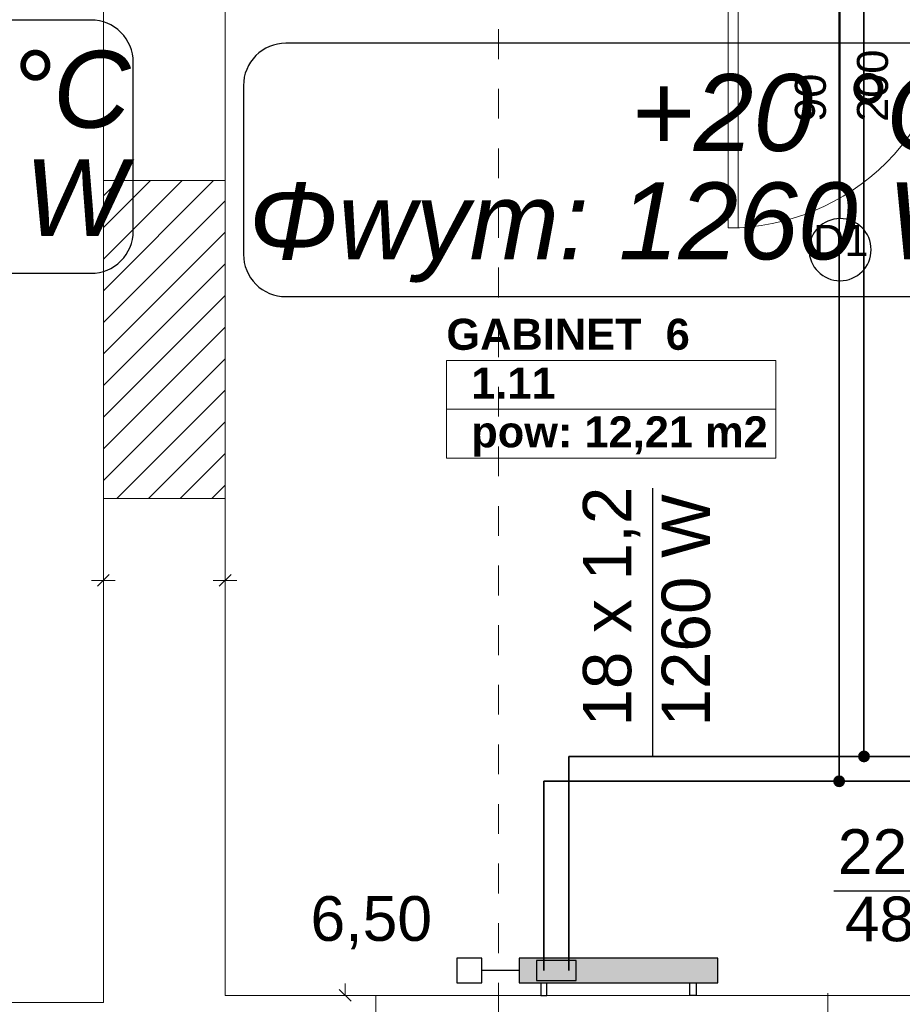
# Model space of a CAD drawing. Header units: millimetres. Extents: x 204754 to 495640, y -178579 to -98814.
# Tile 62 of 179: x 265347 to 268900, y -138755 to -134791. Entities that reach past the tile are written whole.
import ezdxf
from ezdxf import colors
from ezdxf.entities.mleader import LeaderData, LeaderLine
from ezdxf.enums import TextEntityAlignment as Align
from ezdxf.lldxf.tags import DXFTag
from ezdxf.math import Vec2, Vec3

# ---------------------------------------------------------------- set-up
doc = ezdxf.new("R2010")
doc.units = ezdxf.units.MM
doc.header["$MEASUREMENT"] = 0
doc.linetypes.add('Przerywana', pattern=[240, 120, -120])
doc.layers.get('0').update_dxf_attribs({"color": 252, "lineweight": 5})
for name, color, linetype, lineweight in [('840-G Znaczniki ogólne_Nr_pióra__3', 252, 'Continuous', 5), ('IS_opisy', 7, 'Continuous', 35), ('IS_Powrót', 5, 'DASH', 35), ('IS_Text_Armatury_Therm', 7, 'Continuous', 35), ('IS_Zasilanie', 1, 'SOLID', 35), ('Nowe_! NAZWY POM', 252, 'Continuous', 5), ('Nowe_! NAZWY POM_Nr_pióra__19', 252, 'Continuous', 5), ('Nowe_220-A Ściany', 252, 'Continuous', 5), ('Nowe_220-A Ściany_Nr_pióra__93', 252, 'Continuous', 5), ('Nowe_Drzwi ARCHICAD_Nr_pióra__168', 252, 'Continuous', 5), ('Nowe_Metryczki pomieszczeń ARCHICADa_Nr_pióra__13', 252, 'Continuous', 5), ('Nowe_Nowe_220(1)-A Ściany zewnętrzne_Nr_pióra__57', 252, 'Continuous', 5), ('Nowe_Znaczniki drzwi ARCHICADa', 252, 'Continuous', 5), ('Nowe_Znaczniki drzwi ARCHICADa_Nr_pióra__111', 252, 'Continuous', 5), ('Nowe_Znaczniki drzwi ARCHICADa_Nr_pióra__141', 252, 'Continuous', 5)]:
    doc.layers.add(name, color=color, linetype=linetype, lineweight=lineweight)
for name, color, linetype in [('IS_Armatura_podłączeniowa_grz._dolnozas.', 7, 'SOLID'), ('IS_Armatura_Therm', 7, 'SOLID'), ('IS_Grzejniki_Plan_rzut', 7, 'SOLID'), ('IS_Opisy_działek_Therm', 7, 'SOLID'), ('IS_Text_Konstrukcji', 7, 'Continuous')]:
    doc.layers.add(name, color=color, linetype=linetype)
doc.styles.add('GENERATED_STYLE_1', font='arial.ttf')
doc.styles.add('GENERATED_STYLE_2', font='arialbd.ttf')
doc.styles.add('Opisowy', font='arial.ttf')
tags = doc.linetypes.add('DASH', pattern=[15, 10, -5]).pattern_tags.tags
tags[6:7] = [DXFTag(74, 4), DXFTag(75, 0), DXFTag(340, '0'), DXFTag(46, 0.0), DXFTag(50, 0.0), DXFTag(44, 0.0), DXFTag(45, 0.0)]
tags[4:5] = [DXFTag(74, 4), DXFTag(75, 0), DXFTag(340, '0'), DXFTag(46, 0.0), DXFTag(50, 0.0), DXFTag(44, 0.0), DXFTag(45, 0.0)]
tags = doc.linetypes.add('SOLID', pattern=[10, 10, 0]).pattern_tags.tags
tags[6:7] = [DXFTag(74, 4), DXFTag(75, 0), DXFTag(340, '0'), DXFTag(46, 0.0), DXFTag(50, 0.0), DXFTag(44, 0.0), DXFTag(45, 0.0)]
tags[4:5] = [DXFTag(74, 4), DXFTag(75, 0), DXFTag(340, '0'), DXFTag(46, 0.0), DXFTag(50, 0.0), DXFTag(44, 0.0), DXFTag(45, 0.0)]

# ---------------------------------------------------------------- blocks, each defined once
blk = doc.blocks.new('GABINET  6_1.11_28', base_point=(267727.5, -136261))
at = {"layer": 'Nowe_Metryczki pomieszczeń ARCHICADa_Nr_pióra__13', "color": 7, "linetype": 'Continuous', "lineweight": 13}
for p, q in [((267064.5, -136162.8), (267064.5, -136555.7)), ((267064.5, -136162.8), (268390.5, -136162.8)), ((268390.5, -136162.8), (268390.5, -136555.7)), ((267064.5, -136359.2), (268390.5, -136359.2)), ((267064.5, -136555.7), (268390.5, -136555.7))]:
    blk.add_line(p, q, dxfattribs=at)
at = {"layer": 'Nowe_Metryczki pomieszczeń ARCHICADa_Nr_pióra__13', "color": 7, "lineweight": 13, "style": 'GENERATED_STYLE_2'}
for tag, p in [('ROOM_NAME', (267064.5, -135995)), ('ROOM_NUMBER', (267164.5, -136191.4)), ('ROOM_CALC_AREA', (267164.5, -136387.8))]:
    blk.add_attdef(tag, text='', height=125, dxfattribs=at).set_placement(p, align=Align.TOP_LEFT)
blk = doc.blocks.new('D Marker 11_28')
at = {"layer": 'Nowe_Znaczniki drzwi ARCHICADa_Nr_pióra__111', "color": 7, "linetype": 'Continuous', "lineweight": 25}
blk.add_line((0, -927.4), (0, 153.6), dxfattribs=at)
at = {"layer": 'Nowe_Znaczniki drzwi ARCHICADa_Nr_pióra__141', "color": 7, "linetype": 'Continuous', "lineweight": 25}
for start, end in [(0, 180), (180, 0)]:
    blk.add_arc((0, -1052.4), 125, start, end, dxfattribs=at)
at = {"layer": 'Nowe_Znaczniki drzwi ARCHICADa_Nr_pióra__141', "color": 7, "lineweight": 25, "style": 'GENERATED_STYLE_1'}
for tag, rotation, p in [('AC_MarkerText_4', 90, (-19.6, -537.9)), ('AC_WIDO_B_SIZE', 90, (230.4, -537.9)), ('AC_MarkerText_1', 360, (-109.1, -1114.9))]:
    blk.add_attdef(tag, text='', height=125, rotation=rotation, dxfattribs=at).set_placement(p, align=Align.BOTTOM_LEFT)
blk = doc.blocks.new('podkład 20251118')
at = {"color": 252, "linetype": 'Continuous', "lineweight": 5}
for p, q in [((265683.7, -137048.5), (265636.2, -137048.5)), ((265660, -137072.2), (265707.5, -137024.7)), ((265707.5, -137024.7), (265660, -137072.2)), ((265683.7, -137048.5), (265731.2, -137048.5)), ((266173.7, -137048.5), (266126.2, -137048.5)), ((266150, -137072.2), (266197.5, -137024.7)), ((266197.5, -137024.7), (266150, -137072.2)), ((266173.7, -137048.5), (266221.2, -137048.5)), ((266656.7, -138719.5), (266656.7, -138672)), ((266633, -138695.8), (266680.5, -138743.3))]:
    blk.add_line(p, q, dxfattribs=at)
at = {"layer": '840-G Znaczniki ogólne_Nr_pióra__3', "color": 252, "linetype": 'Przerywana', "lineweight": 5}
blk.add_line((267273.7, -121149.1), (267273.7, -142839.1), dxfattribs=at)
at = {"layer": 'Nowe_! NAZWY POM_Nr_pióra__19', "color": 252, "linetype": 'Continuous', "lineweight": 5}
for p, q in [((265683.7, -137248.4), (265683.7, -134563.4)), ((266173.7, -134789.5), (266173.7, -137219.5)), ((266173.7, -137219.5), (266173.7, -138719.5)), ((265683.7, -138748.4), (265683.7, -137248.4)), ((266173.7, -138719.5), (266780.2, -138719.5)), ((266780.2, -138719.5), (268608.6, -138719.5)), ((268608.6, -138719.5), (269281.3, -138719.5)), ((264933.7, -138748.4), (265683.7, -138748.4))]:
    blk.add_line(p, q, dxfattribs=at)
at = {"layer": 'Nowe_220-A Ściany', "color": 252, "linetype": 'Continuous', "lineweight": 5}
for p, q in [((265683.7, -135500.4), (265745.6, -135438.4)), ((265683.7, -135627.6), (265872.9, -135438.4)), ((265683.7, -135754.9), (266000.2, -135438.4)), ((265683.7, -135882.2), (266127.5, -135438.4)), ((265683.7, -136009.5), (266173.7, -135519.5)), ((265683.7, -136136.8), (266173.7, -135646.8)), ((265683.7, -136264), (266173.7, -135774)), ((265683.7, -136391.3), (266173.7, -135901.3)), ((265683.7, -136518.6), (266173.7, -136028.6)), ((265683.7, -136645.9), (266173.7, -136155.9)), ((265738.4, -136718.4), (266173.7, -136283.2)), ((265865.7, -136718.4), (266173.7, -136410.4)), ((265993, -136718.4), (266173.7, -136537.7)), ((266120.3, -136718.4), (266173.7, -136665))]:
    blk.add_line(p, q, dxfattribs=at)
at = {"layer": 'Nowe_220-A Ściany_Nr_pióra__93', "color": 252, "linetype": 'Continuous', "lineweight": 5}
for p, q in [((266173.7, -135438.4), (265683.7, -135438.4)), ((265683.7, -135438.4), (265683.7, -136718.4)), ((266173.7, -136718.4), (266173.7, -135438.4)), ((265683.7, -136718.4), (266173.7, -136718.4))]:
    blk.add_line(p, q, dxfattribs=at)
at = {"layer": 'Nowe_Drzwi ARCHICAD_Nr_pióra__168', "color": 252, "linetype": 'Continuous', "lineweight": 5}
for p, q in [((268199.3, -134729.5), (268199.3, -135629.5)), ((268239.3, -135629.5), (268239.3, -134729.5)), ((268199.3, -135629.5), (268239.3, -135629.5))]:
    blk.add_line(p, q, dxfattribs=at)
blk.add_ellipse((268199.3, -134729.5), major_axis=(-636.4, 636.4), ratio=1, start_param=2.356194, end_param=3.926991, dxfattribs=at)
at = {"layer": 'Nowe_Nowe_220(1)-A Ściany zewnętrzne_Nr_pióra__57', "color": 252, "linetype": 'Continuous', "lineweight": 5}
for p, q in [((266173.7, -138719.5), (266173.7, -130729.5)), ((265683.7, -138748.4), (265683.7, -133178.4)), ((265683.7, -135438.4), (266173.7, -135438.4)), ((265683.7, -136718.4), (266173.7, -136718.4)), ((266173.7, -138719.5), (269281.3, -138719.5)), ((266780.2, -138719.5), (266780.2, -139519.5)), ((268600.2, -138711.1), (268600.2, -139519.5)), ((257833.7, -138748.4), (265683.7, -138748.4))]:
    blk.add_line(p, q, dxfattribs=at)
at = {"layer": 'Nowe_! NAZWY POM', "color": 7, "linetype": 'Continuous', "lineweight": 13}
blk.add_blockref('GABINET  6_1.11_28', (267727.5, -136261), dxfattribs=at).add_auto_attribs({'ROOM_NAME': 'GABINET  6', 'ROOM_NUMBER': '1.11', 'ROOM_CALC_AREA': 'pow: 12,21 m2'})
at = {"layer": 'Nowe_Znaczniki drzwi ARCHICADa', "color": 7, "linetype": 'Continuous', "lineweight": 25}
blk.add_blockref('D Marker 11_28', (268649.3, -134664.5), dxfattribs=at).add_auto_attribs({'AC_MarkerText_1': 'D1', 'AC_MarkerText_4': '90', 'AC_WIDO_B_SIZE': '200'})
blk = doc.blocks.new('_None')

msp = doc.modelspace()

# ---------------------------------------------------------------- hatches: boundary and pattern name
at = {"layer": 'IS_Grzejniki_Plan_rzut', "ltscale": 10}
msp.add_hatch(color=8, dxfattribs=at).paths.add_polyline_path([(267356.8, -138669.5), (268156.8, -138669.5), (268156.8, -138569.5), (267356.8, -138569.5)])
at = {"layer": 'IS_Opisy_działek_Therm'}
h = msp.add_hatch(color=1, dxfattribs=at)
edge = h.paths.add_edge_path()
edge.add_arc((268745.6, -137757.4), 24, 0, 360)
at = {"layer": 'IS_Powrót'}
h = msp.add_hatch(color=256, dxfattribs=at)
edge = h.paths.add_edge_path()
edge.add_arc((268645.6, -137857.4), 24, 0, 360)

# ---------------------------------------------------------------- linework, layer by layer
at = {"layer": 'IS_Armatura_podłączeniowa_grz._dolnozas.', "ltscale": 10}
for p, q in [((267586.8, -138579.5), (267426.8, -138579.5)), ((267426.8, -138579.5), (267426.8, -138659.5)), ((267586.8, -138659.5), (267586.8, -138579.5)), ((267426.8, -138659.5), (267586.8, -138659.5)), ((267426.8, -138659.5), (267426.8, -138659.5))]:
    msp.add_line(p, q, dxfattribs=at)
at = {"layer": 'IS_Armatura_Therm', "ltscale": 10}
for p, q in [((267206.8, -138569.5), (267106.8, -138569.5)), ((267106.8, -138569.5), (267106.8, -138669.5)), ((267206.8, -138669.5), (267206.8, -138569.5)), ((267356.8, -138619.5), (267206.8, -138619.5)), ((267106.8, -138669.5), (267206.8, -138669.5))]:
    msp.add_line(p, q, dxfattribs=at)
at = {"layer": 'IS_Grzejniki_Plan_rzut', "ltscale": 10}
for p, q in [((268156.8, -138569.5), (267356.8, -138569.5)), ((267356.8, -138569.5), (267356.8, -138669.5)), ((268156.8, -138669.5), (268156.8, -138569.5)), ((267356.8, -138669.5), (268156.8, -138669.5)), ((267356.8, -138669.5), (267356.8, -138669.5)), ((267444.3, -138669.5), (267444.3, -138719.5)), ((267469.3, -138719.5), (267469.3, -138669.5)), ((268044.3, -138719.5), (268044.3, -138669.5)), ((268069.3, -138669.5), (268069.3, -138719.5)), ((267444.3, -138719.5), (267469.3, -138719.5)), ((268069.3, -138719.5), (268044.3, -138719.5))]:
    msp.add_line(p, q, dxfattribs=at)
at = {"layer": 'IS_Opisy_działek_Therm', "ltscale": 10}
for p, q in [((267895, -137757.4), (267895, -136677.4)), ((269654.8, -138300), (268624.8, -138300))]:
    msp.add_line(p, q, dxfattribs=at)
at = {"layer": 'IS_Powrót', "ltscale": 10}
for p, q in [((268645.6, -137857.4), (268645.6, -132994.7)), ((268645.6, -137857.4), (267456.8, -137857.4)), ((267456.8, -137857.4), (267456.8, -138619.5)), ((269754.8, -137857.4), (268645.6, -137857.4))]:
    msp.add_line(p, q, dxfattribs=at)
at = {"layer": 'IS_Text_Konstrukcji', "linetype": 'SOLID', "ltscale": 10}
for points in [[(263184, -135812), (265634, -135812, 0.414214), (265804, -135642), (265804, -134962, 0.414214), (265634, -134792), (263184, -134792, 0.414214), (263014, -134962), (263014, -135642, 0.414214), (263184, -135812)], [(266417.6, -135905.8), (269097.6, -135905.8, 0.414214), (269267.6, -135735.8), (269267.6, -135055.8, 0.414214), (269097.6, -134885.8), (266417.6, -134885.8, 0.414214), (266247.6, -135055.8), (266247.6, -135735.8, 0.414214), (266417.6, -135905.8)]]:
    msp.add_lwpolyline(points, format="xyb", dxfattribs=at)
at = {"layer": 'IS_Zasilanie', "ltscale": 10}
for p, q in [((268745.6, -137757.4), (268745.6, -132894.7)), ((268745.6, -137757.4), (267556.8, -137757.4)), ((267556.8, -137757.4), (267556.8, -138619.5)), ((269654.8, -137757.4), (268745.6, -137757.4))]:
    msp.add_line(p, q, dxfattribs=at)

# ---------------------------------------------------------------- block references
msp.add_blockref('podkład 20251118', (0, 0))

# ---------------------------------------------------------------- texts
at = {"layer": 'IS_Opisy_działek_Therm', "ltscale": 10, "char_height": 194.4, "rotation": 90}
for s, insert, attachment_point in [('\\fArial|b0|i0;18 x 1,2', (267844.6, -137637.4), 7), ('\\fArial|b0|i0;1260 W', (267931, -137637.4), 1)]:
    msp.add_mtext(s, dxfattribs=dict(at, insert=insert, attachment_point=attachment_point))
at = {"layer": 'IS_Opisy_działek_Therm', "ltscale": 10, "char_height": 180}
for s, insert, attachment_point in [('\\fArial|b0|i0;22 x 1,5', (269534.8, -138264), 9), ('\\fArial|b0|i0;4868 W', (269534.8, -138321.6), 3)]:
    msp.add_mtext(s, dxfattribs=dict(at, insert=insert, attachment_point=attachment_point))
at = {"layer": 'IS_Text_Armatury_Therm', "linetype": 'SOLID', "ltscale": 10, "insert": (267006.8, -138533.5), "char_height": 180, "attachment_point": 9}
msp.add_mtext('\\fArial|b0|i0;6,50  ', dxfattribs=at)
at = {"layer": 'IS_Text_Konstrukcji', "linetype": 'SOLID', "ltscale": 10, "char_height": 309.6}
for s, insert, attachment_point in [('\\fArial|b0|i1;+20 °C', (264454, -135230), 7), ('\\fArial|b0|i1;+20 °C', (267807.6, -135323.8), 7), ('\\fArial|b0|i1;Φwym: 979 W', (264404, -135352.4), 2), ('\\fArial|b0|i1;Φwym: 1260 W', (267757.6, -135446.2), 2)]:
    msp.add_mtext(s, dxfattribs=dict(at, insert=insert, attachment_point=attachment_point))

# ---------------------------------------------------------------- leaders
at = {"layer": 'IS_opisy', "lineweight": 25}
ml = msp.add_multileader_mtext('Standard', dxfattribs=at)
ml.set_content('{\\fArial Narrow|b0|i0|c238|p34;PION CO3\\P%%C 22 x 1,5}', color=256, style='Opisowy')
ml.set_leader_properties()
ml.set_arrow_properties(name='NONE')
ml.build(insert=Vec2(0, 0))
ml.multileader.update_dxf_attribs({"dogleg_length": 0.1, "arrow_head_size": 8.61})
ctx = ml.context
ctx.base_point, ctx.char_height, ctx.arrow_head_size, ctx.landing_gap_size, ctx.plane_origin = Vec3(268195.1, -139409.7), 168, 8.61, 0.861, Vec3(271127.4, -141242.3)
notes = []
notes.append((ctx, [(1, (1, 1, 0), (269092.7, -139409.7), (-1, 0), 0.1, [(0, [(269754.8, -138627.2)], 256, [])])]))
ctx.mtext.insert, ctx.mtext.width, ctx.mtext.flow_direction = Vec3(268195.9, -139309), 2253.53, 5
for ctx, leaders in notes:
    for number, flags, end, landing, length, lines in leaders:
        leader = LeaderData()
        leader.index, (leader.has_last_leader_line, leader.has_dogleg_vector, leader.attachment_direction) = number, flags
        leader.last_leader_point, leader.dogleg_vector, leader.dogleg_length = Vec3(end), Vec3(landing), length
        for number, points, colour, breaks in lines:
            line = LeaderLine()
            line.index, line.vertices, line.color, line.breaks = number, Vec3.list(points), colors.encode_raw_color(colour), breaks
            leader.lines.append(line)
        ctx.leaders.append(leader)

doc.saveas('drawing.dxf')
